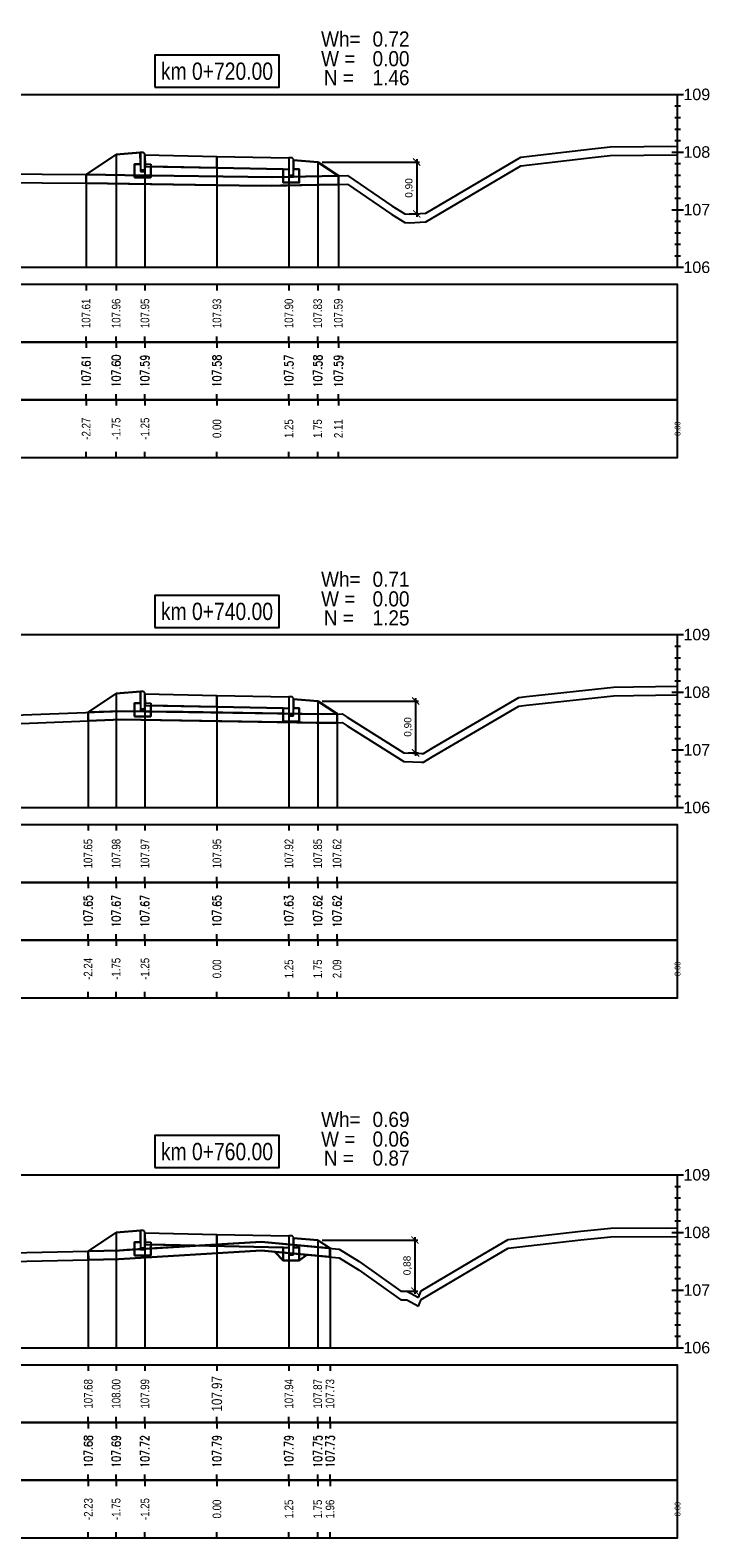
# Model space of a CAD drawing. Extents: x 7537626 to 7538805, y 5722894 to 5725486.
# Tile 47 of 105: x 7538259 to 7538271, y 5725456 to 5725482. Entities that reach past the tile are written whole.
import ezdxf

# ---------------------------------------------------------------- set-up
doc = ezdxf.new("R2010")
doc.units = 0
doc.header["$PDMODE"] = 35
doc.header["$PDSIZE"] = 0.3
for name, color, linetype in [('C-DROGI-PROFILE', 7, 'Continuous'), ('C-DROGI-PROFILE-ETYKIETY', 7, 'Continuous'), ('C-DROGI-PRZEKROJE-ETYKIETY', 7, 'Continuous'), ('C-POPRZECZKA-przekrój', 2, 'Continuous'), ('C-POPRZECZKA-widok', 1, 'Continuous')]:
    doc.layers.add(name, color=color, linetype=linetype)
for name, color, linetype, true_color in [('C-humus', 7, 'Continuous', 0x003df5), ('C-Teren', 7, 'Continuous', 0x008521), ('poprzeczki', 7, 'Continuous', 0x0000d6)]:
    doc.layers.add(name, color=color, linetype=linetype, true_color=true_color)
for name, color, linetype, lineweight, plot in [('D-1.pow. hum.', 7, 'Continuous', 30, False), ('D-2.wykop', 30, 'Continuous', 30, False), ('D-3.nasyp', 4, 'Continuous', 30, False)]:
    doc.layers.add(name, color=color, linetype=linetype, lineweight=lineweight, plot=plot)
doc.layers.add('D-roboty-ziemne-opis', color=2, linetype='Continuous', lineweight=30)
doc.styles.add('2mm08', font='arial.ttf', dxfattribs={"width": 0.8})
doc.styles.add('opis_50', font='arial.ttf', dxfattribs={"height": 0.125})
doc.styles.get("Standard").update_dxf_attribs({"font": 'arial.ttf'})
doc.dimstyles.new('OPIS_50', dxfattribs={"dimscale": 0.5, "dimtxt": 0.125, "dimasz": 0.25, "dimexe": 0.1, "dimexo": 0.15, "dimgap": 0.1, "dimtad": 1, "dimzin": 0, "dimtxsty": 'opis_50', "dimblk": 'ARCHTICK', "dimcen": 0.15, "dimdle": 0.1, "dimaunit": 2, "dimadec": 4, "dimazin": 0, "dimtfac": 1, "dimtmove": 0, "dimatfit": 3, "dimfxl": 1, "dimarcsym": 0})

# ---------------------------------------------------------------- blocks, each defined once
blk = doc.blocks.new('_ArchTick')
at = {"color": 0, "linetype": 'ByBlock', "const_width": 0.15}
blk.add_lwpolyline([(-0.5, -0.5), (0.5, 0.5)], dxfattribs=at)
blk = doc.blocks.new('*D70')
at = {"layer": 'Defpoints', "color": 0, "transparency": 16777216}
for p in [(7538264.482, 5725479.863), (7538265.997, 5725478.963), (7538266.201, 5725478.963)]:
    blk.add_point(p, dxfattribs=at)
at = {"layer": 'poprzeczki', "color": 0, "lineweight": -2, "transparency": 16777216}
for p, q in [((7538266.201, 5725479.913), (7538266.201, 5725478.913)), ((7538264.557, 5725479.863), (7538266.251, 5725479.863)), ((7538266.072, 5725478.963), (7538266.251, 5725478.963))]:
    blk.add_line(p, q, dxfattribs=at)
at = {"layer": 'poprzeczki', "color": 0, "lineweight": -2, "transparency": 16777216, "xscale": 0.125, "yscale": 0.125, "zscale": 0.125}
for p, rotation in [((7538266.201, 5725479.863), 90), ((7538266.201, 5725478.963), 270)]:
    blk.add_blockref('_ArchTick', p, dxfattribs=dict(at, rotation=rotation))
at = {"layer": 'poprzeczki', "color": 0, "transparency": 16777216, "insert": (7538266.076, 5725479.413), "char_height": 0.125, "attachment_point": 5, "rotation": 90, "style": 'opis_50'}
blk.add_mtext('0,90', dxfattribs=at)
blk = doc.blocks.new('*D71')
at = {"layer": 'Defpoints', "color": 0, "transparency": 16777216}
for p in [(7538264.482, 5725470.509), (7538265.978, 5725469.609), (7538266.182, 5725469.609)]:
    blk.add_point(p, dxfattribs=at)
at = {"layer": 'poprzeczki', "color": 0, "lineweight": -2, "transparency": 16777216}
for p, q in [((7538264.557, 5725470.509), (7538266.232, 5725470.509)), ((7538266.182, 5725470.559), (7538266.182, 5725469.559)), ((7538266.053, 5725469.609), (7538266.232, 5725469.609))]:
    blk.add_line(p, q, dxfattribs=at)
at = {"layer": 'poprzeczki', "color": 0, "lineweight": -2, "transparency": 16777216, "xscale": 0.125, "yscale": 0.125, "zscale": 0.125}
for p, rotation in [((7538266.182, 5725470.509), 90), ((7538266.182, 5725469.609), 270)]:
    blk.add_blockref('_ArchTick', p, dxfattribs=dict(at, rotation=rotation))
at = {"layer": 'poprzeczki', "color": 0, "transparency": 16777216, "insert": (7538266.057, 5725470.059), "char_height": 0.125, "attachment_point": 5, "rotation": 90, "style": 'opis_50'}
blk.add_mtext('0,90', dxfattribs=at)
blk = doc.blocks.new('*D72')
at = {"layer": 'Defpoints', "color": 0, "transparency": 16777216}
for p in [(7538264.482, 5725461.155), (7538265.923, 5725460.27), (7538266.169, 5725460.27)]:
    blk.add_point(p, dxfattribs=at)
at = {"layer": 'poprzeczki', "color": 0, "lineweight": -2, "transparency": 16777216}
for p, q in [((7538264.557, 5725461.155), (7538266.219, 5725461.155)), ((7538266.169, 5725461.205), (7538266.169, 5725460.22)), ((7538265.998, 5725460.27), (7538266.219, 5725460.27))]:
    blk.add_line(p, q, dxfattribs=at)
at = {"layer": 'poprzeczki', "color": 0, "lineweight": -2, "transparency": 16777216, "xscale": 0.125, "yscale": 0.125, "zscale": 0.125}
for p, rotation in [((7538266.169, 5725461.155), 90), ((7538266.169, 5725460.27), 270)]:
    blk.add_blockref('_ArchTick', p, dxfattribs=dict(at, rotation=rotation))
at = {"layer": 'poprzeczki', "color": 0, "transparency": 16777216, "insert": (7538266.044, 5725460.713), "char_height": 0.125, "attachment_point": 5, "rotation": 90, "style": 'opis_50'}
blk.add_mtext('0,88', dxfattribs=at)

msp = doc.modelspace()

# ---------------------------------------------------------------- linework, layer by layer
at = {"layer": 'C-DROGI-PROFILE', "color": 7, "linetype": 'Continuous', "lineweight": -3}
for p, q in [((7538260.46, 5725477.736), (7538260.46, 5725477.636)), ((7538260.982, 5725477.736), (7538260.982, 5725477.636)), ((7538261.482, 5725477.736), (7538261.482, 5725477.636)), ((7538262.732, 5725477.736), (7538262.732, 5725477.636)), ((7538263.982, 5725477.736), (7538263.982, 5725477.636)), ((7538264.482, 5725477.736), (7538264.482, 5725477.636)), ((7538264.841, 5725477.736), (7538264.841, 5725477.636)), ((7538260.46, 5725476.736), (7538260.46, 5725476.836)), ((7538260.46, 5725476.736), (7538260.46, 5725476.636)), ((7538260.982, 5725476.736), (7538260.982, 5725476.836)), ((7538260.982, 5725476.736), (7538260.982, 5725476.636)), ((7538261.482, 5725476.736), (7538261.482, 5725476.836)), ((7538261.482, 5725476.736), (7538261.482, 5725476.636)), ((7538262.732, 5725476.736), (7538262.732, 5725476.836)), ((7538262.732, 5725476.736), (7538262.732, 5725476.636)), ((7538263.982, 5725476.736), (7538263.982, 5725476.836)), ((7538263.982, 5725476.736), (7538263.982, 5725476.636)), ((7538264.482, 5725476.736), (7538264.482, 5725476.836)), ((7538264.482, 5725476.736), (7538264.482, 5725476.636)), ((7538264.841, 5725476.736), (7538264.841, 5725476.836)), ((7538264.841, 5725476.736), (7538264.841, 5725476.636)), ((7538260.46, 5725475.736), (7538260.46, 5725475.836)), ((7538260.46, 5725475.736), (7538260.46, 5725475.636)), ((7538260.982, 5725475.736), (7538260.982, 5725475.836)), ((7538260.982, 5725475.736), (7538260.982, 5725475.636)), ((7538261.482, 5725475.736), (7538261.482, 5725475.836)), ((7538261.482, 5725475.736), (7538261.482, 5725475.636)), ((7538262.732, 5725475.736), (7538262.732, 5725475.836)), ((7538262.732, 5725475.736), (7538262.732, 5725475.636)), ((7538263.982, 5725475.736), (7538263.982, 5725475.836)), ((7538263.982, 5725475.736), (7538263.982, 5725475.636)), ((7538264.482, 5725475.736), (7538264.482, 5725475.836)), ((7538264.482, 5725475.736), (7538264.482, 5725475.636)), ((7538264.841, 5725475.736), (7538264.841, 5725475.836)), ((7538264.841, 5725475.736), (7538264.841, 5725475.636)), ((7538260.46, 5725474.736), (7538260.46, 5725474.836)), ((7538260.982, 5725474.736), (7538260.982, 5725474.836)), ((7538261.482, 5725474.736), (7538261.482, 5725474.836)), ((7538262.732, 5725474.736), (7538262.732, 5725474.836)), ((7538263.982, 5725474.736), (7538263.982, 5725474.836)), ((7538264.482, 5725474.736), (7538264.482, 5725474.836)), ((7538264.841, 5725474.736), (7538264.841, 5725474.836)), ((7538260.494, 5725468.361), (7538260.494, 5725468.261)), ((7538260.982, 5725468.361), (7538260.982, 5725468.261)), ((7538261.482, 5725468.361), (7538261.482, 5725468.261)), ((7538262.732, 5725468.361), (7538262.732, 5725468.261)), ((7538263.982, 5725468.361), (7538263.982, 5725468.261)), ((7538264.482, 5725468.361), (7538264.482, 5725468.261)), ((7538264.818, 5725468.361), (7538264.818, 5725468.261)), ((7538260.494, 5725467.361), (7538260.494, 5725467.461)), ((7538260.494, 5725467.361), (7538260.494, 5725467.261)), ((7538260.982, 5725467.361), (7538260.982, 5725467.461)), ((7538260.982, 5725467.361), (7538260.982, 5725467.261)), ((7538261.482, 5725467.361), (7538261.482, 5725467.461)), ((7538261.482, 5725467.361), (7538261.482, 5725467.261)), ((7538262.732, 5725467.361), (7538262.732, 5725467.461)), ((7538262.732, 5725467.361), (7538262.732, 5725467.261)), ((7538263.982, 5725467.361), (7538263.982, 5725467.461)), ((7538263.982, 5725467.361), (7538263.982, 5725467.261)), ((7538264.482, 5725467.361), (7538264.482, 5725467.461)), ((7538264.482, 5725467.361), (7538264.482, 5725467.261)), ((7538264.818, 5725467.361), (7538264.818, 5725467.461)), ((7538264.818, 5725467.361), (7538264.818, 5725467.261)), ((7538260.494, 5725466.361), (7538260.494, 5725466.461)), ((7538260.494, 5725466.361), (7538260.494, 5725466.261)), ((7538260.982, 5725466.361), (7538260.982, 5725466.461)), ((7538260.982, 5725466.361), (7538260.982, 5725466.261)), ((7538261.482, 5725466.361), (7538261.482, 5725466.461)), ((7538261.482, 5725466.361), (7538261.482, 5725466.261)), ((7538262.732, 5725466.361), (7538262.732, 5725466.461)), ((7538262.732, 5725466.361), (7538262.732, 5725466.261)), ((7538263.982, 5725466.361), (7538263.982, 5725466.461)), ((7538263.982, 5725466.361), (7538263.982, 5725466.261)), ((7538264.482, 5725466.361), (7538264.482, 5725466.461)), ((7538264.482, 5725466.361), (7538264.482, 5725466.261)), ((7538264.818, 5725466.361), (7538264.818, 5725466.461)), ((7538264.818, 5725466.361), (7538264.818, 5725466.261)), ((7538260.494, 5725465.361), (7538260.494, 5725465.461)), ((7538260.982, 5725465.361), (7538260.982, 5725465.461)), ((7538261.482, 5725465.361), (7538261.482, 5725465.461)), ((7538262.732, 5725465.361), (7538262.732, 5725465.461)), ((7538263.982, 5725465.361), (7538263.982, 5725465.461)), ((7538264.482, 5725465.361), (7538264.482, 5725465.461)), ((7538264.818, 5725465.361), (7538264.818, 5725465.461)), ((7538260.498, 5725458.986), (7538260.498, 5725458.886)), ((7538260.982, 5725458.986), (7538260.982, 5725458.886)), ((7538261.482, 5725458.986), (7538261.482, 5725458.886)), ((7538262.732, 5725458.986), (7538262.732, 5725458.886)), ((7538263.982, 5725458.986), (7538263.982, 5725458.886)), ((7538264.482, 5725458.986), (7538264.482, 5725458.886)), ((7538264.696, 5725458.986), (7538264.696, 5725458.886)), ((7538260.498, 5725457.986), (7538260.498, 5725458.086)), ((7538260.498, 5725457.986), (7538260.498, 5725457.886)), ((7538260.982, 5725457.986), (7538260.982, 5725458.086)), ((7538260.982, 5725457.986), (7538260.982, 5725457.886)), ((7538261.482, 5725457.986), (7538261.482, 5725458.086)), ((7538261.482, 5725457.986), (7538261.482, 5725457.886)), ((7538262.732, 5725457.986), (7538262.732, 5725458.086)), ((7538262.732, 5725457.986), (7538262.732, 5725457.886)), ((7538263.982, 5725457.986), (7538263.982, 5725458.086)), ((7538263.982, 5725457.986), (7538263.982, 5725457.886)), ((7538264.482, 5725457.986), (7538264.482, 5725458.086)), ((7538264.482, 5725457.986), (7538264.482, 5725457.886)), ((7538264.696, 5725457.986), (7538264.696, 5725458.086)), ((7538264.696, 5725457.986), (7538264.696, 5725457.886)), ((7538260.498, 5725456.986), (7538260.498, 5725457.086)), ((7538260.498, 5725456.986), (7538260.498, 5725456.886)), ((7538260.982, 5725456.986), (7538260.982, 5725457.086)), ((7538260.982, 5725456.986), (7538260.982, 5725456.886)), ((7538261.482, 5725456.986), (7538261.482, 5725457.086)), ((7538261.482, 5725456.986), (7538261.482, 5725456.886)), ((7538262.732, 5725456.986), (7538262.732, 5725457.086)), ((7538262.732, 5725456.986), (7538262.732, 5725456.886)), ((7538263.982, 5725456.986), (7538263.982, 5725457.086)), ((7538263.982, 5725456.986), (7538263.982, 5725456.886)), ((7538264.482, 5725456.986), (7538264.482, 5725457.086)), ((7538264.482, 5725456.986), (7538264.482, 5725456.886)), ((7538264.696, 5725456.986), (7538264.696, 5725457.086)), ((7538264.696, 5725456.986), (7538264.696, 5725456.886)), ((7538260.498, 5725455.986), (7538260.498, 5725456.086)), ((7538260.982, 5725455.986), (7538260.982, 5725456.086)), ((7538261.482, 5725455.986), (7538261.482, 5725456.086)), ((7538262.732, 5725455.986), (7538262.732, 5725456.086)), ((7538263.982, 5725455.986), (7538263.982, 5725456.086)), ((7538264.482, 5725455.986), (7538264.482, 5725456.086)), ((7538264.696, 5725455.986), (7538264.696, 5725456.086))]:
    msp.add_line(p, q, dxfattribs=at)
at = {"layer": 'C-DROGI-PROFILE', "color": 1, "linetype": 'Continuous', "lineweight": -3}
for points in [[(7538257.732, 5725476.736), (7538270.732, 5725476.736), (7538270.732, 5725477.736), (7538257.732, 5725477.736)], [(7538257.732, 5725475.736), (7538270.732, 5725475.736), (7538270.732, 5725476.736), (7538257.732, 5725476.736)], [(7538257.732, 5725474.736), (7538270.732, 5725474.736), (7538270.732, 5725475.736), (7538257.732, 5725475.736)], [(7538257.732, 5725467.361), (7538270.732, 5725467.361), (7538270.732, 5725468.361), (7538257.732, 5725468.361)], [(7538257.732, 5725466.361), (7538270.732, 5725466.361), (7538270.732, 5725467.361), (7538257.732, 5725467.361)], [(7538257.732, 5725465.361), (7538270.732, 5725465.361), (7538270.732, 5725466.361), (7538257.732, 5725466.361)], [(7538257.732, 5725457.986), (7538270.732, 5725457.986), (7538270.732, 5725458.986), (7538257.732, 5725458.986)], [(7538257.732, 5725456.986), (7538270.732, 5725456.986), (7538270.732, 5725457.986), (7538257.732, 5725457.986)], [(7538257.732, 5725455.986), (7538270.732, 5725455.986), (7538270.732, 5725456.986), (7538257.732, 5725456.986)]]:
    msp.add_3dface(points, dxfattribs=at)
at = {"layer": 'C-DROGI-PRZEKROJE-ETYKIETY', "color": 1, "linetype": 'Continuous', "lineweight": -3}
for p, q in [((7538260.982, 5725479.993), (7538260.982, 5725478.036)), ((7538261.482, 5725479.987), (7538261.482, 5725478.036)), ((7538262.732, 5725479.962), (7538262.732, 5725478.036)), ((7538263.982, 5725479.937), (7538263.982, 5725478.036)), ((7538260.46, 5725479.645), (7538260.46, 5725478.036)), ((7538264.482, 5725479.863), (7538264.482, 5725478.036)), ((7538264.841, 5725479.624), (7538264.841, 5725478.036)), ((7538260.982, 5725470.639), (7538260.982, 5725468.661)), ((7538261.482, 5725470.633), (7538261.482, 5725468.661)), ((7538262.732, 5725470.608), (7538262.732, 5725468.661)), ((7538263.982, 5725470.583), (7538263.982, 5725468.661)), ((7538264.482, 5725470.509), (7538264.482, 5725468.661)), ((7538260.494, 5725470.314), (7538260.494, 5725468.661)), ((7538264.818, 5725470.285), (7538264.818, 5725468.661)), ((7538260.982, 5725461.285), (7538260.982, 5725459.286)), ((7538261.482, 5725461.278), (7538261.482, 5725459.286)), ((7538262.732, 5725461.253), (7538262.732, 5725459.286)), ((7538263.982, 5725461.228), (7538263.982, 5725459.286)), ((7538264.482, 5725461.155), (7538264.482, 5725459.286)), ((7538260.498, 5725460.962), (7538260.498, 5725459.286)), ((7538264.696, 5725461.013), (7538264.696, 5725459.286))]:
    msp.add_line(p, q, dxfattribs=at)
at = {"layer": 'C-humus'}
for p, q in [((7538268.012, 5725479.796), (7538269.249, 5725479.942)), ((7538269.249, 5725479.942), (7538269.563, 5725479.976)), ((7538269.563, 5725479.976), (7538270.732, 5725479.991)), ((7538267.684, 5725479.605), (7538268.012, 5725479.796)), ((7538257.732, 5725479.518), (7538260.494, 5725479.495)), ((7538260.494, 5725479.495), (7538263.678, 5725479.45)), ((7538263.678, 5725479.45), (7538264.997, 5725479.477)), ((7538264.997, 5725479.477), (7538265.771, 5725478.955)), ((7538266.362, 5725478.826), (7538267.684, 5725479.605)), ((7538265.771, 5725478.955), (7538265.997, 5725478.813)), ((7538266.068, 5725478.811), (7538266.362, 5725478.826)), ((7538265.997, 5725478.813), (7538266.068, 5725478.811)), ((7538268.107, 5725470.437), (7538269.618, 5725470.601)), ((7538269.618, 5725470.601), (7538269.968, 5725470.606)), ((7538269.968, 5725470.606), (7538270.732, 5725470.615)), ((7538266.47, 5725469.54), (7538267.977, 5725470.421)), ((7538267.977, 5725470.421), (7538268.107, 5725470.437)), ((7538258.069, 5725470.072), (7538261.076, 5725470.186)), ((7538261.076, 5725470.186), (7538264.557, 5725470.13)), ((7538264.557, 5725470.13), (7538264.904, 5725470.137)), ((7538264.904, 5725470.137), (7538264.991, 5725470.078)), ((7538264.991, 5725470.078), (7538265.978, 5725469.459)), ((7538265.978, 5725469.459), (7538266.287, 5725469.45)), ((7538266.287, 5725469.45), (7538266.32, 5725469.451)), ((7538266.32, 5725469.451), (7538266.47, 5725469.54)), ((7538267.791, 5725461.013), (7538269.049, 5725461.156)), ((7538269.049, 5725461.156), (7538269.574, 5725461.213)), ((7538269.574, 5725461.213), (7538270.732, 5725461.219)), ((7538258.292, 5725460.761), (7538261.03, 5725460.825)), ((7538261.03, 5725460.825), (7538263.497, 5725460.971)), ((7538263.497, 5725460.971), (7538264.856, 5725460.848)), ((7538264.856, 5725460.848), (7538265.204, 5725460.63)), ((7538267.255, 5725460.699), (7538267.791, 5725461.013)), ((7538265.204, 5725460.63), (7538265.923, 5725460.12)), ((7538266.281, 5725460.124), (7538267.255, 5725460.699)), ((7538265.923, 5725460.12), (7538266.032, 5725460.117)), ((7538266.032, 5725460.117), (7538266.235, 5725460.01)), ((7538266.235, 5725460.01), (7538266.281, 5725460.124))]:
    msp.add_line(p, q, dxfattribs=at)
at = {"layer": 'C-POPRZECZKA-przekrój', "color": 2, "linetype": 'Continuous', "lineweight": -3}
for p, q in [((7538260.46, 5725479.645), (7538260.982, 5725479.993)), ((7538260.982, 5725479.993), (7538261.402, 5725480.027)), ((7538261.442, 5725480.027), (7538261.402, 5725480.027)), ((7538261.402, 5725480.027), (7538261.402, 5725479.697)), ((7538261.448, 5725480.026), (7538261.442, 5725480.027)), ((7538261.456, 5725480.024), (7538261.448, 5725480.026)), ((7538261.465, 5725480.02), (7538261.456, 5725480.024)), ((7538261.471, 5725480.015), (7538261.465, 5725480.02)), ((7538261.475, 5725480.01), (7538261.471, 5725480.015)), ((7538261.479, 5725480.002), (7538261.475, 5725480.01)), ((7538261.482, 5725479.994), (7538261.479, 5725480.002)), ((7538261.482, 5725479.987), (7538261.482, 5725479.994)), ((7538261.482, 5725479.987), (7538262.732, 5725479.962)), ((7538261.482, 5725479.987), (7538261.483, 5725479.787)), ((7538261.482, 5725479.697), (7538261.482, 5725479.987)), ((7538261.482, 5725479.987), (7538261.482, 5725479.827)), ((7538262.732, 5725479.762), (7538262.732, 5725479.962)), ((7538262.732, 5725479.962), (7538263.982, 5725479.937)), ((7538263.982, 5725479.937), (7538263.981, 5725479.737)), ((7538264.022, 5725479.937), (7538263.982, 5725479.937)), ((7538263.982, 5725479.937), (7538263.982, 5725479.607)), ((7538264.028, 5725479.936), (7538264.022, 5725479.937)), ((7538264.036, 5725479.934), (7538264.028, 5725479.936)), ((7538264.045, 5725479.93), (7538264.036, 5725479.934)), ((7538264.051, 5725479.925), (7538264.045, 5725479.93)), ((7538264.055, 5725479.92), (7538264.051, 5725479.925)), ((7538264.059, 5725479.912), (7538264.055, 5725479.92)), ((7538264.062, 5725479.904), (7538264.059, 5725479.912)), ((7538264.062, 5725479.897), (7538264.062, 5725479.904)), ((7538264.062, 5725479.607), (7538264.062, 5725479.897)), ((7538264.062, 5725479.897), (7538264.062, 5725479.737)), ((7538264.062, 5725479.897), (7538264.482, 5725479.863)), ((7538261.302, 5725479.597), (7538261.302, 5725479.827)), ((7538261.302, 5725479.827), (7538261.402, 5725479.827)), ((7538261.402, 5725479.827), (7538261.402, 5725479.727)), ((7538261.402, 5725479.727), (7538261.482, 5725479.727)), ((7538261.402, 5725479.697), (7538261.482, 5725479.697)), ((7538261.482, 5725479.827), (7538261.582, 5725479.827)), ((7538261.483, 5725479.787), (7538262.732, 5725479.762)), ((7538261.582, 5725479.827), (7538261.582, 5725479.597)), ((7538262.732, 5725479.762), (7538263.981, 5725479.737)), ((7538263.882, 5725479.507), (7538263.882, 5725479.737)), ((7538263.882, 5725479.737), (7538263.982, 5725479.737)), ((7538263.982, 5725479.737), (7538263.982, 5725479.637)), ((7538263.982, 5725479.637), (7538264.062, 5725479.637)), ((7538264.062, 5725479.737), (7538264.162, 5725479.737)), ((7538264.162, 5725479.737), (7538264.162, 5725479.507)), ((7538264.482, 5725479.863), (7538264.841, 5725479.624)), ((7538261.582, 5725479.597), (7538261.302, 5725479.597)), ((7538264.162, 5725479.507), (7538263.882, 5725479.507)), ((7538263.982, 5725479.607), (7538264.062, 5725479.607)), ((7538260.494, 5725470.314), (7538260.982, 5725470.639)), ((7538260.982, 5725470.639), (7538261.402, 5725470.673)), ((7538261.302, 5725470.243), (7538261.302, 5725470.473)), ((7538261.302, 5725470.473), (7538261.402, 5725470.473)), ((7538261.442, 5725470.673), (7538261.402, 5725470.673)), ((7538261.402, 5725470.673), (7538261.402, 5725470.343)), ((7538261.402, 5725470.473), (7538261.402, 5725470.373)), ((7538261.448, 5725470.672), (7538261.442, 5725470.673)), ((7538261.456, 5725470.67), (7538261.448, 5725470.672)), ((7538261.465, 5725470.666), (7538261.456, 5725470.67)), ((7538261.471, 5725470.661), (7538261.465, 5725470.666)), ((7538261.475, 5725470.656), (7538261.471, 5725470.661)), ((7538261.479, 5725470.648), (7538261.475, 5725470.656)), ((7538261.482, 5725470.64), (7538261.479, 5725470.648)), ((7538261.482, 5725470.633), (7538261.482, 5725470.64)), ((7538261.482, 5725470.633), (7538262.732, 5725470.608)), ((7538261.482, 5725470.633), (7538261.483, 5725470.433)), ((7538261.482, 5725470.343), (7538261.482, 5725470.633)), ((7538261.482, 5725470.633), (7538261.482, 5725470.473)), ((7538261.482, 5725470.473), (7538261.582, 5725470.473)), ((7538261.582, 5725470.473), (7538261.582, 5725470.243)), ((7538262.732, 5725470.408), (7538262.732, 5725470.608)), ((7538262.732, 5725470.608), (7538263.982, 5725470.583)), ((7538263.982, 5725470.583), (7538263.981, 5725470.383)), ((7538264.022, 5725470.583), (7538263.982, 5725470.583)), ((7538263.982, 5725470.583), (7538263.982, 5725470.253)), ((7538264.028, 5725470.582), (7538264.022, 5725470.583)), ((7538264.036, 5725470.58), (7538264.028, 5725470.582)), ((7538264.045, 5725470.576), (7538264.036, 5725470.58)), ((7538264.051, 5725470.571), (7538264.045, 5725470.576)), ((7538264.055, 5725470.566), (7538264.051, 5725470.571)), ((7538264.059, 5725470.558), (7538264.055, 5725470.566)), ((7538264.062, 5725470.55), (7538264.059, 5725470.558)), ((7538264.062, 5725470.543), (7538264.062, 5725470.55)), ((7538264.062, 5725470.253), (7538264.062, 5725470.543)), ((7538264.062, 5725470.543), (7538264.062, 5725470.383)), ((7538264.062, 5725470.543), (7538264.482, 5725470.509)), ((7538264.482, 5725470.509), (7538264.818, 5725470.285)), ((7538261.582, 5725470.243), (7538261.302, 5725470.243)), ((7538261.402, 5725470.373), (7538261.482, 5725470.373)), ((7538261.402, 5725470.343), (7538261.482, 5725470.343)), ((7538261.483, 5725470.433), (7538262.732, 5725470.408)), ((7538262.732, 5725470.408), (7538263.981, 5725470.383)), ((7538263.882, 5725470.153), (7538263.882, 5725470.383)), ((7538263.882, 5725470.383), (7538263.982, 5725470.383)), ((7538263.982, 5725470.383), (7538263.982, 5725470.283)), ((7538263.982, 5725470.283), (7538264.062, 5725470.283)), ((7538263.982, 5725470.253), (7538264.062, 5725470.253)), ((7538264.062, 5725470.383), (7538264.162, 5725470.383)), ((7538264.162, 5725470.383), (7538264.162, 5725470.153)), ((7538264.162, 5725470.153), (7538263.882, 5725470.153)), ((7538260.982, 5725461.285), (7538261.402, 5725461.318)), ((7538261.442, 5725461.318), (7538261.402, 5725461.318)), ((7538261.402, 5725461.318), (7538261.402, 5725460.988)), ((7538261.448, 5725461.318), (7538261.442, 5725461.318)), ((7538261.456, 5725461.316), (7538261.448, 5725461.318)), ((7538261.465, 5725461.312), (7538261.456, 5725461.316)), ((7538261.471, 5725461.307), (7538261.465, 5725461.312)), ((7538261.475, 5725461.301), (7538261.471, 5725461.307)), ((7538261.479, 5725461.294), (7538261.475, 5725461.301)), ((7538261.482, 5725461.286), (7538261.479, 5725461.294)), ((7538260.498, 5725460.962), (7538260.982, 5725461.285)), ((7538261.302, 5725460.888), (7538261.302, 5725461.118)), ((7538261.302, 5725461.118), (7538261.402, 5725461.118)), ((7538261.402, 5725461.118), (7538261.402, 5725461.018)), ((7538261.482, 5725461.278), (7538261.482, 5725461.286)), ((7538261.482, 5725461.278), (7538262.732, 5725461.253)), ((7538261.482, 5725461.278), (7538261.483, 5725461.078)), ((7538261.482, 5725460.988), (7538261.482, 5725461.278)), ((7538261.482, 5725461.278), (7538261.482, 5725461.118)), ((7538261.482, 5725461.118), (7538261.582, 5725461.118)), ((7538261.483, 5725461.078), (7538262.732, 5725461.053)), ((7538261.582, 5725461.118), (7538261.582, 5725460.888)), ((7538262.732, 5725461.053), (7538262.732, 5725461.253)), ((7538262.732, 5725461.253), (7538263.982, 5725461.228)), ((7538262.732, 5725461.053), (7538263.981, 5725461.028)), ((7538263.982, 5725461.228), (7538263.981, 5725461.028)), ((7538264.022, 5725461.228), (7538263.982, 5725461.228)), ((7538263.982, 5725461.228), (7538263.982, 5725460.898)), ((7538264.028, 5725461.228), (7538264.022, 5725461.228)), ((7538264.036, 5725461.226), (7538264.028, 5725461.228)), ((7538264.045, 5725461.222), (7538264.036, 5725461.226)), ((7538264.051, 5725461.217), (7538264.045, 5725461.222)), ((7538264.055, 5725461.211), (7538264.051, 5725461.217)), ((7538264.059, 5725461.204), (7538264.055, 5725461.211)), ((7538264.062, 5725461.196), (7538264.059, 5725461.204)), ((7538264.062, 5725461.188), (7538264.062, 5725461.196)), ((7538264.062, 5725460.898), (7538264.062, 5725461.188)), ((7538264.062, 5725461.188), (7538264.062, 5725461.028)), ((7538264.062, 5725461.188), (7538264.482, 5725461.155)), ((7538264.482, 5725461.155), (7538264.696, 5725461.013)), ((7538261.582, 5725460.888), (7538261.302, 5725460.888)), ((7538261.402, 5725461.018), (7538261.482, 5725461.018)), ((7538261.402, 5725460.988), (7538261.482, 5725460.988)), ((7538263.882, 5725460.798), (7538263.882, 5725461.028)), ((7538263.882, 5725461.028), (7538263.982, 5725461.028)), ((7538264.162, 5725460.798), (7538263.882, 5725460.798)), ((7538263.982, 5725461.028), (7538263.982, 5725460.928)), ((7538263.982, 5725460.928), (7538264.062, 5725460.928)), ((7538263.982, 5725460.898), (7538264.062, 5725460.898)), ((7538264.062, 5725461.028), (7538264.162, 5725461.028)), ((7538264.162, 5725461.028), (7538264.162, 5725460.798))]:
    msp.add_line(p, q, dxfattribs=at)
at = {"layer": 'C-POPRZECZKA-widok', "color": 1, "linetype": 'Continuous', "lineweight": -3}
for p, q in [((7538257.632, 5725481.036), (7538270.832, 5725481.036)), ((7538270.732, 5725478.036), (7538270.732, 5725481.036)), ((7538270.682, 5725480.836), (7538270.782, 5725480.836)), ((7538270.682, 5725480.636), (7538270.782, 5725480.636)), ((7538270.682, 5725480.436), (7538270.782, 5725480.436)), ((7538270.682, 5725480.236), (7538270.782, 5725480.236)), ((7538270.632, 5725480.036), (7538270.832, 5725480.036)), ((7538270.682, 5725480.036), (7538270.782, 5725480.036)), ((7538270.682, 5725479.836), (7538270.782, 5725479.836)), ((7538270.682, 5725479.636), (7538270.782, 5725479.636)), ((7538270.682, 5725479.436), (7538270.782, 5725479.436)), ((7538270.682, 5725479.236), (7538270.782, 5725479.236)), ((7538270.632, 5725479.036), (7538270.832, 5725479.036)), ((7538270.682, 5725479.036), (7538270.782, 5725479.036)), ((7538270.682, 5725478.836), (7538270.782, 5725478.836)), ((7538270.682, 5725478.636), (7538270.782, 5725478.636)), ((7538270.682, 5725478.436), (7538270.782, 5725478.436)), ((7538270.682, 5725478.236), (7538270.782, 5725478.236)), ((7538257.632, 5725478.036), (7538270.832, 5725478.036)), ((7538257.632, 5725471.661), (7538270.832, 5725471.661)), ((7538270.732, 5725468.661), (7538270.732, 5725471.661)), ((7538270.682, 5725471.461), (7538270.782, 5725471.461)), ((7538270.682, 5725471.261), (7538270.782, 5725471.261)), ((7538270.682, 5725471.061), (7538270.782, 5725471.061)), ((7538270.682, 5725470.861), (7538270.782, 5725470.861)), ((7538270.632, 5725470.661), (7538270.832, 5725470.661)), ((7538270.682, 5725470.661), (7538270.782, 5725470.661)), ((7538270.682, 5725470.461), (7538270.782, 5725470.461)), ((7538270.682, 5725470.261), (7538270.782, 5725470.261)), ((7538270.682, 5725470.061), (7538270.782, 5725470.061)), ((7538270.682, 5725469.861), (7538270.782, 5725469.861)), ((7538270.632, 5725469.661), (7538270.832, 5725469.661)), ((7538270.682, 5725469.661), (7538270.782, 5725469.661)), ((7538270.682, 5725469.461), (7538270.782, 5725469.461)), ((7538270.682, 5725469.261), (7538270.782, 5725469.261)), ((7538270.682, 5725469.061), (7538270.782, 5725469.061)), ((7538257.632, 5725468.661), (7538270.832, 5725468.661)), ((7538270.682, 5725468.861), (7538270.782, 5725468.861)), ((7538257.632, 5725462.286), (7538270.832, 5725462.286)), ((7538270.682, 5725462.086), (7538270.782, 5725462.086)), ((7538270.732, 5725459.286), (7538270.732, 5725462.286)), ((7538270.682, 5725461.886), (7538270.782, 5725461.886)), ((7538270.682, 5725461.686), (7538270.782, 5725461.686)), ((7538270.682, 5725461.486), (7538270.782, 5725461.486)), ((7538270.632, 5725461.286), (7538270.832, 5725461.286)), ((7538270.682, 5725461.286), (7538270.782, 5725461.286)), ((7538270.682, 5725461.086), (7538270.782, 5725461.086)), ((7538270.682, 5725460.886), (7538270.782, 5725460.886)), ((7538270.682, 5725460.686), (7538270.782, 5725460.686)), ((7538270.632, 5725460.286), (7538270.832, 5725460.286)), ((7538270.682, 5725460.486), (7538270.782, 5725460.486)), ((7538270.682, 5725460.286), (7538270.782, 5725460.286)), ((7538270.682, 5725460.086), (7538270.782, 5725460.086)), ((7538270.682, 5725459.886), (7538270.782, 5725459.886)), ((7538270.682, 5725459.686), (7538270.782, 5725459.686)), ((7538270.682, 5725459.486), (7538270.782, 5725459.486)), ((7538257.632, 5725459.286), (7538270.832, 5725459.286))]:
    msp.add_line(p, q, dxfattribs=at)
at = {"layer": 'C-POPRZECZKA-widok', "color": 3, "linetype": 'Continuous', "lineweight": -3}
for points in [[(7538261.653, 5725481.161), (7538263.812, 5725481.161), (7538263.812, 5725481.718), (7538261.653, 5725481.718)], [(7538261.653, 5725471.786), (7538263.812, 5725471.786), (7538263.812, 5725472.343), (7538261.653, 5725472.343)], [(7538261.653, 5725462.411), (7538263.812, 5725462.411), (7538263.812, 5725462.968), (7538261.653, 5725462.968)]]:
    msp.add_3dface(points, dxfattribs=at)
at = {"layer": 'C-Teren'}
for p, q in [((7538269.563, 5725480.126), (7538270.732, 5725480.141)), ((7538267.684, 5725479.755), (7538268.012, 5725479.946)), ((7538268.012, 5725479.946), (7538269.249, 5725480.092)), ((7538269.249, 5725480.092), (7538269.563, 5725480.126)), ((7538257.732, 5725479.668), (7538260.494, 5725479.645)), ((7538260.494, 5725479.645), (7538263.678, 5725479.6)), ((7538263.678, 5725479.6), (7538264.997, 5725479.627)), ((7538264.997, 5725479.627), (7538265.771, 5725479.105)), ((7538266.362, 5725478.976), (7538267.684, 5725479.755)), ((7538265.771, 5725479.105), (7538265.997, 5725478.963)), ((7538265.997, 5725478.963), (7538266.068, 5725478.961)), ((7538266.068, 5725478.961), (7538266.362, 5725478.976)), ((7538268.107, 5725470.587), (7538269.618, 5725470.751)), ((7538269.618, 5725470.751), (7538269.968, 5725470.756)), ((7538269.968, 5725470.756), (7538270.732, 5725470.765)), ((7538266.47, 5725469.69), (7538267.977, 5725470.571)), ((7538267.977, 5725470.571), (7538268.107, 5725470.587)), ((7538258.069, 5725470.222), (7538261.076, 5725470.336)), ((7538261.076, 5725470.336), (7538264.557, 5725470.28)), ((7538264.557, 5725470.28), (7538264.904, 5725470.287)), ((7538264.904, 5725470.287), (7538264.991, 5725470.228)), ((7538264.991, 5725470.228), (7538265.978, 5725469.609)), ((7538266.32, 5725469.601), (7538266.47, 5725469.69)), ((7538265.978, 5725469.609), (7538266.287, 5725469.6)), ((7538266.287, 5725469.6), (7538266.32, 5725469.601)), ((7538267.791, 5725461.163), (7538269.049, 5725461.306)), ((7538269.049, 5725461.306), (7538269.574, 5725461.363)), ((7538269.574, 5725461.363), (7538270.732, 5725461.369)), ((7538261.03, 5725460.975), (7538263.497, 5725461.121)), ((7538263.497, 5725461.121), (7538264.856, 5725460.998)), ((7538267.255, 5725460.849), (7538267.791, 5725461.163)), ((7538258.292, 5725460.911), (7538261.03, 5725460.975)), ((7538264.856, 5725460.998), (7538265.204, 5725460.78)), ((7538265.204, 5725460.78), (7538265.923, 5725460.27)), ((7538266.281, 5725460.274), (7538267.255, 5725460.849)), ((7538265.923, 5725460.27), (7538266.032, 5725460.267)), ((7538266.032, 5725460.267), (7538266.235, 5725460.16)), ((7538266.235, 5725460.16), (7538266.281, 5725460.274))]:
    msp.add_line(p, q, dxfattribs=at)
at = {"layer": 'D-1.pow. hum.'}
for points in [[(7538260.46, 5725479.645), (7538260.459, 5725479.495), (7538261.197, 5725479.485), (7538263.502, 5725479.452), (7538264.841, 5725479.474), (7538264.841, 5725479.624), (7538263.697, 5725479.6), (7538261.133, 5725479.636), (7538260.46, 5725479.645)], [(7538260.494, 5725470.314), (7538260.494, 5725470.164), (7538261.076, 5725470.186), (7538264.557, 5725470.13), (7538264.818, 5725470.13), (7538264.818, 5725470.285), (7538264.557, 5725470.28), (7538262.145, 5725470.319), (7538261.076, 5725470.336), (7538260.494, 5725470.314)], [(7538260.498, 5725460.962), (7538260.498, 5725460.812), (7538261.03, 5725460.825), (7538263.497, 5725460.971), (7538264.693, 5725460.863), (7538264.693, 5725461.015), (7538263.497, 5725461.121), (7538261.164, 5725460.983), (7538261.041, 5725460.975), (7538260.498, 5725460.962)]]:
    msp.add_lwpolyline(points, dxfattribs=at)
at = {"layer": 'D-2.wykop'}
msp.add_lwpolyline([(7538263.739, 5725460.95), (7538263.882, 5725460.798), (7538264.162, 5725460.798), (7538264.291, 5725460.899), (7538263.739, 5725460.95)], dxfattribs=at)
at = {"layer": 'D-3.nasyp'}
for points in [[(7538261.302, 5725479.597), (7538261.302, 5725479.827), (7538261.402, 5725479.827), (7538261.401, 5725480.027), (7538260.982, 5725479.993), (7538260.46, 5725479.645), (7538260.46, 5725479.495), (7538263.502, 5725479.452), (7538264.841, 5725479.474), (7538264.841, 5725479.624), (7538264.482, 5725479.863), (7538264.062, 5725479.897), (7538264.062, 5725479.737), (7538264.162, 5725479.737), (7538264.162, 5725479.507), (7538263.882, 5725479.507), (7538263.882, 5725479.737), (7538261.582, 5725479.785), (7538261.582, 5725479.597), (7538261.302, 5725479.597)], [(7538261.302, 5725470.243), (7538261.302, 5725470.473), (7538261.402, 5725470.473), (7538261.402, 5725470.673), (7538260.982, 5725470.639), (7538260.494, 5725470.314), (7538260.494, 5725470.164), (7538261.076, 5725470.186), (7538264.453, 5725470.132), (7538264.818, 5725470.13), (7538264.818, 5725470.285), (7538264.482, 5725470.509), (7538264.062, 5725470.543), (7538264.062, 5725470.383), (7538264.162, 5725470.383), (7538264.162, 5725470.153), (7538263.882, 5725470.153), (7538263.882, 5725470.383), (7538261.582, 5725470.431), (7538261.582, 5725470.243), (7538261.302, 5725470.243)], [(7538261.302, 5725460.888), (7538261.302, 5725461.118), (7538261.402, 5725461.118), (7538261.402, 5725461.318), (7538260.982, 5725461.285), (7538260.498, 5725460.962), (7538260.502, 5725460.812), (7538261.03, 5725460.825), (7538263.497, 5725460.971), (7538263.739, 5725460.949), (7538263.882, 5725460.798), (7538263.882, 5725461.028), (7538261.582, 5725461.077), (7538261.582, 5725460.888), (7538261.302, 5725460.888)], [(7538264.062, 5725461.188), (7538264.062, 5725461.028), (7538264.162, 5725461.028), (7538264.162, 5725460.798), (7538264.291, 5725460.899), (7538264.693, 5725460.863), (7538264.693, 5725461.013), (7538264.482, 5725461.155), (7538264.062, 5725461.188)]]:
    msp.add_lwpolyline(points, dxfattribs=at)

# ---------------------------------------------------------------- texts
at = {"layer": 'C-DROGI-PROFILE-ETYKIETY', "color": 1, "linetype": 'Continuous', "lineweight": -3, "attachment_point": 5, "rotation": 90, "style": '2mm08'}
for s, insert, char_height in [('107.61', (7538260.46, 5725477.236), 0.15), ('107.96', (7538260.982, 5725477.236), 0.15), ('107.95', (7538261.482, 5725477.236), 0.15), ('107.93', (7538262.732, 5725477.236), 0.15), ('107.90', (7538263.982, 5725477.236), 0.15), ('107.83', (7538264.482, 5725477.236), 0.15), ('107.59', (7538264.841, 5725477.236), 0.15), ('{\\Fsimplex.shx|c238;107.61}', (7538260.46, 5725476.236), 0.15), ('{\\Fsimplex.shx|c238;107.60}', (7538260.982, 5725476.236), 0.15), ('{\\Fsimplex.shx|c238;107.59}', (7538261.482, 5725476.236), 0.15), ('{\\Fsimplex.shx|c238;107.58}', (7538262.732, 5725476.236), 0.15), ('{\\Fsimplex.shx|c238;107.57}', (7538263.982, 5725476.236), 0.15), ('{\\Fsimplex.shx|c238;107.58}', (7538264.482, 5725476.236), 0.15), ('{\\Fsimplex.shx|c238;107.59}', (7538264.841, 5725476.236), 0.15), ('-2.27', (7538260.46, 5725475.236), 0.15), ('-1.75', (7538260.982, 5725475.236), 0.15), ('-1.25', (7538261.482, 5725475.236), 0.15), ('0.00', (7538262.732, 5725475.236), 0.15), ('1.25', (7538263.982, 5725475.236), 0.15), ('1.75', (7538264.482, 5725475.236), 0.15), ('2.11', (7538264.841, 5725475.236), 0.15), ('107.65', (7538260.494, 5725467.861), 0.15), ('107.98', (7538260.982, 5725467.861), 0.15), ('107.97', (7538261.482, 5725467.861), 0.15), ('107.95', (7538262.732, 5725467.861), 0.15), ('107.92', (7538263.982, 5725467.861), 0.15), ('107.85', (7538264.482, 5725467.861), 0.15), ('107.62', (7538264.818, 5725467.861), 0.15), ('{\\Fsimplex.shx|c238;107.65}', (7538260.494, 5725466.861), 0.15), ('{\\Fsimplex.shx|c238;107.67}', (7538260.982, 5725466.861), 0.15), ('{\\Fsimplex.shx|c238;107.67}', (7538261.482, 5725466.861), 0.15), ('{\\Fsimplex.shx|c238;107.65}', (7538262.732, 5725466.861), 0.15), ('{\\Fsimplex.shx|c238;107.63}', (7538263.982, 5725466.861), 0.15), ('{\\Fsimplex.shx|c238;107.62}', (7538264.482, 5725466.861), 0.15), ('{\\Fsimplex.shx|c238;107.62}', (7538264.818, 5725466.861), 0.15), ('-2.24', (7538260.494, 5725465.861), 0.15), ('-1.75', (7538260.982, 5725465.861), 0.15), ('-1.25', (7538261.482, 5725465.861), 0.15), ('0.00', (7538262.732, 5725465.861), 0.15), ('1.25', (7538263.982, 5725465.861), 0.15), ('1.75', (7538264.482, 5725465.861), 0.15), ('2.09', (7538264.818, 5725465.861), 0.15), ('107.68', (7538260.498, 5725458.486), 0.15), ('108.00', (7538260.982, 5725458.486), 0.15), ('107.99', (7538261.482, 5725458.486), 0.15), ('107.97', (7538262.732, 5725458.486), 0.18), ('107.94', (7538263.982, 5725458.486), 0.15), ('107.87', (7538264.482, 5725458.486), 0.15), ('107.73', (7538264.696, 5725458.486), 0.15), ('{\\Fsimplex.shx|c238;107.68}', (7538260.498, 5725457.486), 0.15), ('{\\Fsimplex.shx|c238;107.69}', (7538260.982, 5725457.486), 0.15), ('{\\Fsimplex.shx|c238;107.72}', (7538261.482, 5725457.486), 0.15), ('{\\Fsimplex.shx|c238;107.79}', (7538262.732, 5725457.486), 0.15), ('{\\Fsimplex.shx|c238;107.79}', (7538263.982, 5725457.486), 0.15), ('{\\Fsimplex.shx|c238;107.75}', (7538264.482, 5725457.486), 0.15), ('{\\Fsimplex.shx|c238;107.73}', (7538264.696, 5725457.486), 0.15), ('-2.23', (7538260.498, 5725456.486), 0.15), ('-1.75', (7538260.982, 5725456.486), 0.15), ('-1.25', (7538261.482, 5725456.486), 0.15), ('0.00', (7538262.732, 5725456.486), 0.15), ('1.25', (7538263.982, 5725456.486), 0.15), ('1.75', (7538264.482, 5725456.486), 0.15), ('1.96', (7538264.696, 5725456.486), 0.15)]:
    msp.add_mtext(s, dxfattribs=dict(at, insert=insert, char_height=char_height))
at = {"layer": 'C-DROGI-PROFILE-ETYKIETY', "color": 7, "linetype": 'Continuous', "lineweight": -3, "char_height": 0.1, "attachment_point": 5, "rotation": 90, "style": '2mm08'}
for insert in [(7538270.732, 5725475.236), (7538270.732, 5725465.861), (7538270.732, 5725456.486)]:
    msp.add_mtext('8.00', dxfattribs=dict(at, insert=insert))
at = {"layer": 'C-POPRZECZKA-widok', "color": 3, "linetype": 'Continuous', "lineweight": -3, "char_height": 0.3, "attachment_point": 8, "style": '2mm08'}
for s, insert in [('km 0+720.00', (7538262.732, 5725481.286)), ('km 0+740.00', (7538262.732, 5725471.911)), ('km 0+760.00', (7538262.732, 5725462.536))]:
    msp.add_mtext(s, dxfattribs=dict(at, insert=insert))
at = {"layer": 'C-POPRZECZKA-widok', "color": 1, "linetype": 'Continuous', "lineweight": -3, "char_height": 0.2, "attachment_point": 4}
for s, insert in [('109', (7538270.832, 5725481.036)), ('108', (7538270.832, 5725480.036)), ('107', (7538270.832, 5725479.036)), ('106', (7538270.832, 5725478.036)), ('109', (7538270.832, 5725471.661)), ('108', (7538270.832, 5725470.661)), ('107', (7538270.832, 5725469.661)), ('106', (7538270.832, 5725468.661)), ('109', (7538270.832, 5725462.286)), ('108', (7538270.832, 5725461.286)), ('107', (7538270.832, 5725460.286)), ('106', (7538270.832, 5725459.286))]:
    msp.add_mtext(s, dxfattribs=dict(at, insert=insert))
at = {"layer": 'D-roboty-ziemne-opis', "lineweight": 25, "width": 0.9}
for s, p in [('Wh=', (7538264.54, 5725481.867)), ('0.72', (7538265.434, 5725481.867)), ('W =', (7538264.54, 5725481.526)), ('0.00', (7538265.434, 5725481.526)), ('N =', (7538264.588, 5725481.196)), ('1.46', (7538265.434, 5725481.196)), ('Wh=', (7538264.54, 5725472.492)), ('0.71', (7538265.434, 5725472.492)), ('W =', (7538264.54, 5725472.151)), ('0.00', (7538265.434, 5725472.151)), ('N =', (7538264.588, 5725471.821)), ('1.25', (7538265.434, 5725471.821)), ('Wh=', (7538264.54, 5725463.117)), ('0.69', (7538265.434, 5725463.117)), ('W =', (7538264.54, 5725462.776)), ('0.06', (7538265.434, 5725462.776)), ('N =', (7538264.588, 5725462.446)), ('0.87', (7538265.434, 5725462.446))]:
    msp.add_text(s, height=0.2625, dxfattribs=at).set_placement(p)

# ---------------------------------------------------------------- dimensions: what is measured, and where the dimension line sits
at = {"layer": 'poprzeczki'}
for base, p1, p2, picture, middle in [((7538266.201, 5725478.963), (7538264.482, 5725479.863), (7538265.997, 5725478.963), '*D70', (7538266.076, 5725479.413)), ((7538266.182, 5725469.609), (7538264.482, 5725470.509), (7538265.978, 5725469.609), '*D71', (7538266.057, 5725470.059)), ((7538266.1691, 5725460.2703), (7538264.4823, 5725461.1549), (7538265.9228, 5725460.2703), '*D72', (7538266.0439, 5725460.7126))]:
    dim = msp.add_linear_dim(base=base, p1=p1, p2=p2, angle=90, dimstyle='OPIS_50', dxfattribs=at)
    dim.commit()
    dim.dimension.update_dxf_attribs({"geometry": picture, "text_midpoint": middle})

doc.saveas('drawing.dxf')
